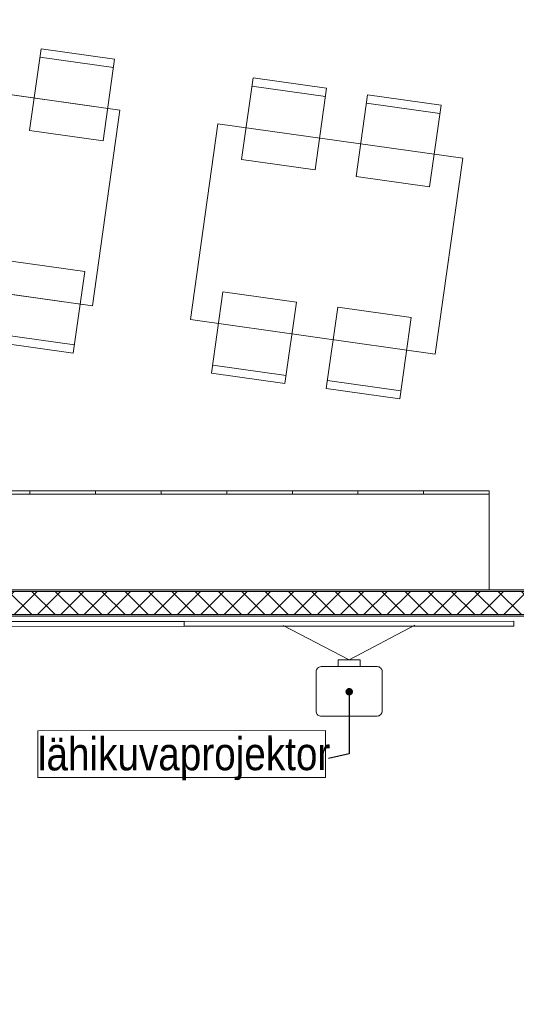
# Model space of a CAD drawing. Header units: millimetres. Extents: x 74467 to 235410, y -65 to 114857.
# Tile 232 of 256: x 124855 to 127867, y 75081 to 81055. Entities that reach past the tile are written whole.
import ezdxf

# ---------------------------------------------------------------- set-up
doc = ezdxf.new("R2010")
doc.units = ezdxf.units.MM
doc.header["$MEASUREMENT"] = 0
doc.linetypes.add('Wipeout_Contour', pattern=[1000, 0, -1000])
for name, color, linetype in [('1235 Vahelaed.AR', 7, 'Continuous'), ('1311 Siseseinad.AR', 7, 'Continuous'), ('1326 Seinapinnad.SA', 7, 'Continuous'), ('1330 Sisustus.SA', 7, 'Continuous'), ('1331 Sisseehitatud sisustus.SA', 7, 'Continuous'), ('9350 Netopind.AR', 7, 'Continuous')]:
    doc.layers.add(name, color=color, linetype=linetype)
doc.styles.add('GENERATED_STYLE_4', font='txt', dxfattribs={"width": 0.84})
doc.dimstyles.new('GENERATED_STYLE__5', dxfattribs={"dimtxt": 0.18, "dimasz": 91.2, "dimexe": 0.18, "dimexo": 0.0625, "dimgap": 0, "dimtad": 0, "dimtih": 1, "dimtoh": 1, "dimdec": 4, "dimzin": 0, "dimdsep": 46, "dimcen": 0.09, "dimadec": 0, "dimazin": 0, "dimtfac": 1, "dimtdec": 4, "dimtmove": 0, "dimatfit": 3, "dimldrblk": 'ARROWHEAD_11', "dimfxl": 0, "dimtolj": 1, "dimtzin": 0, "dimarcsym": 0})

# ---------------------------------------------------------------- blocks, each defined once
blk = doc.blocks.new('Slab_22_1', base_point=(124307.1, 88081.6))
at = {"color": 254, "linetype": 'Wipeout_Contour', "lineweight": 0, "ltscale": 742907.755518}
blk.add_wipeout([(124307.1, 88081.6), (121939.6, 71235.9), (126312.6, 71235.9), (129692.6, 71235.9), (129692.6, 87324.7)], dxfattribs=at).dxf.layer = '1235 Vahelaed.AR'
blk = doc.blocks.new('Kunstiklass_PK 112_22_1', base_point=(124191.6, 87159.7))
at = {"layer": '9350 Netopind.AR', "color": 7, "linetype": 'Continuous', "lineweight": 13, "flags": 128}
blk.add_lwpolyline([(122874.6, 77888.7), (122833.6, 77595.9), (123247.4, 77595.9), (129502.6, 77595.9), (129502.6, 87149.5), (124685.3, 87826.5), (124597.6, 87202.6), (124191.6, 87259.7), (123682.2, 83635.3), (124078.3, 83579.7), (124022.7, 83183.5), (123626.5, 83239.2), (122996.8, 78758.5), (123392.9, 78702.6), (123337.2, 78306.5), (122941.1, 78362.1)], close=True, dxfattribs=at)
blk = doc.blocks.new('Ainekabinet 2_PK 111_30_1', base_point=(123325, 77435.9))
at = {"layer": '9350 Netopind.AR', "color": 7, "linetype": 'Continuous', "lineweight": 13, "flags": 128}
blk.add_lwpolyline([(122085.9, 72277), (122006.6, 71712.5), (122412.6, 71655.4), (122383.1, 71445.9), (129502.6, 71445.9), (129502.6, 77435.9), (123225, 77435.9), (122810.9, 77435.9)], close=True, dxfattribs=at)
blk = doc.blocks.new('Wall_42_1', base_point=(129692.6, 77585.9))
at = {"layer": '1311 Siseseinad.AR', "linetype": 'Continuous', "lineweight": 13, "true_color": 0x50504f}
h = blk.add_hatch(dxfattribs=at)
h.set_pattern_fill('Plokk_õõnesbetoon_0001', color=251, style=0, pattern_type=2)
h.set_pattern_definition([(45, (0, 0), (-70.71068, 70.71068), []), (135, (0, 0), (70.71068, 70.71068), [])])
h.paths.add_polyline_path([(122814.4, 77445.9), (129502.6, 77445.9), (129502.6, 77585.9), (122833, 77585.9)])
at = {"layer": '1311 Siseseinad.AR', "color": 7, "linetype": 'Continuous', "lineweight": 15, "flags": 128}
for points in [[(129502.6, 77585.9), (122833, 77585.9)], [(122814.4, 77445.9), (129502.6, 77445.9)]]:
    blk.add_lwpolyline(points, dxfattribs=at)
blk = doc.blocks.new('Wall_270_1', base_point=(129502.6, 77445.9))
at = {"layer": '1326 Seinapinnad.SA', "linetype": 'Continuous', "lineweight": 0, "true_color": 0xfefefe}
blk.add_hatch(color=7, dxfattribs=at).paths.add_polyline_path([(122800.8, 77435.9), (129502.6, 77435.9), (129502.6, 77445.9), (122802.2, 77445.9)])
at = {"layer": '1326 Seinapinnad.SA', "color": 7, "linetype": 'Continuous', "lineweight": 15, "flags": 128}
for points in [[(129502.6, 77445.9), (122792.2, 77445.9)], [(122800.8, 77435.9), (129502.6, 77435.9)]]:
    blk.add_lwpolyline(points, dxfattribs=at)
blk = doc.blocks.new('Wall_271_1', base_point=(122811.8, 77585.9))
at = {"layer": '1326 Seinapinnad.SA', "linetype": 'Continuous', "lineweight": 0, "true_color": 0xfefefe}
blk.add_hatch(color=7, dxfattribs=at).paths.add_polyline_path([(122821.9, 77585.9), (129502.6, 77585.9), (129502.6, 77595.9), (122823.3, 77595.9)])
at = {"layer": '1326 Seinapinnad.SA', "color": 7, "linetype": 'Continuous', "lineweight": 15, "flags": 128}
for points in [[(122811.8, 77585.9), (129502.6, 77585.9)], [(129502.6, 77595.9), (122823.3, 77595.9)]]:
    blk.add_lwpolyline(points, dxfattribs=at)
blk = doc.blocks.new('Chair 10 24[184]_1', base_point=(124734.4, 79094.7))
at = {"layer": '1330 Sisustus.SA', "color": 253, "linetype": 'Continuous', "lineweight": 13, "true_color": 0xa5a6a4}
blk.add_line((124741.4, 79144.2), (125187, 79081.6), dxfattribs=at)
at = {"layer": '1330 Sisustus.SA', "color": 253, "linetype": 'Continuous', "lineweight": 13, "true_color": 0xa5a6a4, "flags": 128}
blk.add_lwpolyline([(124804, 79589.8), (125249.6, 79527.2), (125180.1, 79032.1), (124734.4, 79094.7)], close=True, dxfattribs=at)
blk = doc.blocks.new('Cupboard 24[467]_1', base_point=(127702.6, 78195.9))
at = {"layer": '1331 Sisseehitatud sisustus.SA', "color": 253, "linetype": 'Continuous', "lineweight": 13, "true_color": 0xa5a6a4}
for p, q in [((127702.6, 78175.9), (122927.8, 78175.9)), ((123325.7, 78195.9), (123325.7, 78175.9)), ((123723.6, 78195.9), (123723.6, 78175.9)), ((124121.5, 78195.9), (124121.5, 78175.9)), ((124519.4, 78195.9), (124519.4, 78175.9)), ((124917.3, 78195.9), (124917.3, 78175.9)), ((125315.2, 78195.9), (125315.2, 78175.9)), ((125713.1, 78195.9), (125713.1, 78175.9)), ((126111, 78195.9), (126111, 78175.9)), ((126508.9, 78195.9), (126508.9, 78175.9)), ((126906.8, 78195.9), (126906.8, 78175.9)), ((127304.7, 78195.9), (127304.7, 78175.9)), ((127702.6, 78195.9), (127702.6, 78175.9))]:
    blk.add_line(p, q, dxfattribs=at)
at = {"layer": '1331 Sisseehitatud sisustus.SA', "color": 253, "linetype": 'Continuous', "lineweight": 13, "true_color": 0xa5a6a4, "flags": 128}
blk.add_lwpolyline([(127702.6, 78195.9), (122927.8, 78195.9), (122927.8, 77595.9), (127702.6, 77595.9)], close=True, dxfattribs=at)
blk = doc.blocks.new('Chair 10 24[506]_1', base_point=(124984.9, 80877.2))
at = {"layer": '1330 Sisustus.SA', "color": 253, "linetype": 'Continuous', "lineweight": 13, "true_color": 0xa5a6a4}
blk.add_line((124978, 80827.7), (125423.6, 80765), dxfattribs=at)
at = {"layer": '1330 Sisustus.SA', "color": 253, "linetype": 'Continuous', "lineweight": 13, "true_color": 0xa5a6a4, "flags": 128}
blk.add_lwpolyline([(124915.4, 80382), (125361, 80319.4), (125430.6, 80814.6), (124984.9, 80877.2)], close=True, dxfattribs=at)
blk = doc.blocks.new('Chair 10 24[508]_1', base_point=(126715, 78816.4))
at = {"layer": '1330 Sisustus.SA', "color": 253, "linetype": 'Continuous', "lineweight": 13, "true_color": 0xa5a6a4}
blk.add_line((126721.9, 78865.9), (127167.5, 78803.2), dxfattribs=at)
at = {"layer": '1330 Sisustus.SA', "color": 253, "linetype": 'Continuous', "lineweight": 13, "true_color": 0xa5a6a4, "flags": 128}
blk.add_lwpolyline([(126784.6, 79311.5), (127230.2, 79248.9), (127160.6, 78753.7), (126715, 78816.4)], close=True, dxfattribs=at)
blk = doc.blocks.new('Chair 10 24[509]_1', base_point=(126018.7, 78909.5))
at = {"layer": '1330 Sisustus.SA', "color": 253, "linetype": 'Continuous', "lineweight": 13, "true_color": 0xa5a6a4}
blk.add_line((126025.7, 78959), (126471.3, 78896.3), dxfattribs=at)
at = {"layer": '1330 Sisustus.SA', "color": 253, "linetype": 'Continuous', "lineweight": 13, "true_color": 0xa5a6a4, "flags": 128}
blk.add_lwpolyline([(126088.3, 79404.6), (126533.9, 79342), (126464.3, 78846.8), (126018.7, 78909.5)], close=True, dxfattribs=at)
blk = doc.blocks.new('Chair 10 24[510]_1', base_point=(126965.5, 80598.8))
at = {"layer": '1330 Sisustus.SA', "color": 253, "linetype": 'Continuous', "lineweight": 13, "true_color": 0xa5a6a4}
blk.add_line((126958.5, 80549.3), (127404.1, 80486.7), dxfattribs=at)
at = {"layer": '1330 Sisustus.SA', "color": 253, "linetype": 'Continuous', "lineweight": 13, "true_color": 0xa5a6a4, "flags": 128}
blk.add_lwpolyline([(126895.9, 80103.7), (127341.5, 80041.1), (127411.1, 80536.2), (126965.5, 80598.8)], close=True, dxfattribs=at)
blk = doc.blocks.new('Chair 10 24[511]_1', base_point=(126270.5, 80701.3))
at = {"layer": '1330 Sisustus.SA', "color": 253, "linetype": 'Continuous', "lineweight": 13, "true_color": 0xa5a6a4}
blk.add_line((126263.6, 80651.7), (126709.2, 80589.1), dxfattribs=at)
at = {"layer": '1330 Sisustus.SA', "color": 253, "linetype": 'Continuous', "lineweight": 13, "true_color": 0xa5a6a4, "flags": 128}
blk.add_lwpolyline([(126200.9, 80206.1), (126646.6, 80143.5), (126716.1, 80638.6), (126270.5, 80701.3)], close=True, dxfattribs=at)
blk = doc.blocks.new('Digital Board 24[566]_1', base_point=(127853.2, 77406.3))
at = {"layer": '1330 Sisustus.SA', "color": 253, "linetype": 'Continuous', "lineweight": 13, "true_color": 0xa5a6a4, "flags": 128}
blk.add_lwpolyline([(127853.2, 77376.3), (125853.2, 77374.5), (125853.2, 77404.5), (127853.2, 77406.3)], close=True, dxfattribs=at)
blk = doc.blocks.new('Digital Board 24[567]_1', base_point=(125853.2, 77404.5))
at = {"layer": '1330 Sisustus.SA', "color": 253, "linetype": 'Continuous', "lineweight": 13, "true_color": 0xa5a6a4, "flags": 128}
blk.add_lwpolyline([(125853.2, 77374.5), (123853.2, 77372.7), (123853.2, 77402.7), (125853.2, 77404.5)], close=True, dxfattribs=at)
blk = doc.blocks.new('ARROWHEAD_11')
at = {"color": 0, "linetype": 'Continuous', "lineweight": 0}
blk.add_line((0, 0), (-1, 0), dxfattribs=at)
at = {"color": 0, "linetype": 'Continuous', "lineweight": 0, "const_width": 0.25, "flags": 128}
blk.add_lwpolyline([(-0.125, 0, 1), (0.125, 0, 1)], format="xyb", close=True, dxfattribs=at)
blk = doc.blocks.new('Dining Table 01 24[737]_1', base_point=(125463.1, 80507))
at = {"layer": '1330 Sisustus.SA', "color": 253, "linetype": 'Continuous', "lineweight": 13, "true_color": 0xa5a6a4}
for p, q in [((123977.7, 80715.8), (123810.7, 79527.5)), ((125463.1, 80507), (123977.7, 80715.8)), ((125296.1, 79318.7), (125463.1, 80507)), ((123810.7, 79527.5), (125296.1, 79318.7))]:
    blk.add_line(p, q, dxfattribs=at)
at = {"layer": '1330 Sisustus.SA', "color": 253, "linetype": 'Continuous', "lineweight": 13, "true_color": 0xa5a6a4, "flags": 128}
blk.add_lwpolyline([(125463.1, 80507), (123977.7, 80715.8), (123810.7, 79527.5), (125296.1, 79318.7)], close=True, dxfattribs=at)
blk = doc.blocks.new('Dining Table 01 24[748]_1', base_point=(127542.6, 80214.8))
at = {"layer": '1330 Sisustus.SA', "color": 253, "linetype": 'Continuous', "lineweight": 13, "true_color": 0xa5a6a4}
for p, q in [((126057.2, 80423.5), (125890.2, 79235.2)), ((127542.6, 80214.8), (126057.2, 80423.5)), ((127375.6, 79026.4), (127542.6, 80214.8)), ((125890.2, 79235.2), (127375.6, 79026.4))]:
    blk.add_line(p, q, dxfattribs=at)
at = {"layer": '1330 Sisustus.SA', "color": 253, "linetype": 'Continuous', "lineweight": 13, "true_color": 0xa5a6a4, "flags": 128}
blk.add_lwpolyline([(127542.6, 80214.8), (126057.2, 80423.5), (125890.2, 79235.2), (127375.6, 79026.4)], close=True, dxfattribs=at)

msp = doc.modelspace()

# ---------------------------------------------------------------- block references
at = {"layer": '1235 Vahelaed.AR', "color": 7, "linetype": 'Continuous', "lineweight": 13}
msp.add_blockref('Slab_22_1', (124307.1, 88081.6), dxfattribs=at)

# ---------------------------------------------------------------- next in the draw order: linework, layer by layer
at = {"layer": '1330 Sisustus.SA', "color": 253, "linetype": 'Continuous', "lineweight": 13, "true_color": 0xa5a6a4, "flags": 128}
for points in [[(126853.4, 77170.3), (126454, 77379.8)], [(126853.4, 77170.3), (127252.4, 77380.5)]]:
    msp.add_lwpolyline(points, dxfattribs=at)
msp.add_lwpolyline([(127023.7, 76830), (126684.3, 76829.6, -0.414214), (126653.7, 76854.6), (126653.5, 77099.6, -0.414214), (126683.4, 77129.6), (127023.4, 77130, -0.414214), (127053.5, 77100), (127053.7, 76860, -0.414214)], format="xyb", close=True, dxfattribs=at)
for points in [[(126919.6, 77129.9), (126787.3, 77129.7), (126787.2, 77170.2), (126919.6, 77170.4)], [(124965.2, 76740.3), (126710.2, 76741.8), (126710.4, 76458.1), (124965.5, 76456.6)]]:
    msp.add_lwpolyline(points, close=True, dxfattribs=at)
at = {"layer": '9350 Netopind.AR', "color": 253, "linetype": 'Continuous', "lineweight": 0, "true_color": 0xbbb393, "flags": 128}
for points in [[(122874.6, 77888.7), (122833.6, 77595.9), (123247.4, 77595.9), (129502.6, 77595.9), (129502.6, 87149.5), (124685.3, 87826.5), (124597.6, 87202.6), (124191.6, 87259.7), (123682.2, 83635.3), (124078.3, 83579.7), (124022.7, 83183.5), (123626.5, 83239.2), (122996.8, 78758.5), (123392.9, 78702.6), (123337.2, 78306.5), (122941.1, 78362.1)], [(122085.9, 72277), (122006.6, 71712.5), (122412.6, 71655.4), (122383.1, 71445.9), (129502.6, 71445.9), (129502.6, 77435.9), (123225, 77435.9), (122810.9, 77435.9)]]:
    msp.add_lwpolyline(points, close=True, dxfattribs=at)

# ---------------------------------------------------------------- next in the draw order: block references
at = {"layer": '1311 Siseseinad.AR', "color": 7, "lineweight": 15}
msp.add_blockref('Wall_42_1', (129692.6, 77585.9), dxfattribs=at)
at = {"layer": '1326 Seinapinnad.SA', "color": 7, "lineweight": 15}
for name, p in [('Wall_271_1', (122811.8, 77585.9)), ('Wall_270_1', (129502.6, 77445.9))]:
    msp.add_blockref(name, p, dxfattribs=at)
at = {"layer": '1330 Sisustus.SA', "color": 253, "linetype": 'Continuous', "lineweight": 13, "true_color": 0xa5a6a4}
for name, p in [('Chair 10 24[506]_1', (124984.9, 80877.2)), ('Dining Table 01 24[737]_1', (125463.1, 80507)), ('Chair 10 24[511]_1', (126270.5, 80701.3)), ('Chair 10 24[510]_1', (126965.5, 80598.8)), ('Dining Table 01 24[748]_1', (127542.6, 80214.8)), ('Chair 10 24[184]_1', (124734.4, 79094.7)), ('Chair 10 24[509]_1', (126018.7, 78909.5)), ('Chair 10 24[508]_1', (126715, 78816.4)), ('Digital Board 24[567]_1', (125853.2, 77404.5)), ('Digital Board 24[566]_1', (127853.2, 77406.3))]:
    msp.add_blockref(name, p, dxfattribs=at)
at = {"layer": '1331 Sisseehitatud sisustus.SA', "color": 253, "linetype": 'Continuous', "lineweight": 13, "true_color": 0xa5a6a4}
msp.add_blockref('Cupboard 24[467]_1', (127702.6, 78195.9), dxfattribs=at)
at = {"layer": '9350 Netopind.AR', "color": 12, "linetype": 'Continuous', "lineweight": 13, "true_color": 0xdf0000}
for name, p in [('Kunstiklass_PK 112_22_1', (124191.6, 87159.7)), ('Ainekabinet 2_PK 111_30_1', (123325, 77435.9))]:
    msp.add_blockref(name, p, dxfattribs=at)

# ---------------------------------------------------------------- next in the draw order: texts
at = {"layer": '1330 Sisustus.SA', "color": 253, "linetype": 'Continuous', "lineweight": 13, "true_color": 0xa5a6a4, "insert": (124965.4, 76570), "char_height": 200, "attachment_point": 4, "rotation": 0.0512, "style": 'GENERATED_STYLE_4'}
msp.add_mtext('\\A1;{\\pql;\\fArial|b0|i0|c0|p34;lähikuvaprojektor}', dxfattribs=at)

# ---------------------------------------------------------------- next in the draw order: leaders
at = {"layer": '1330 Sisustus.SA', "color": 253, "linetype": 'Continuous', "lineweight": 13, "true_color": 0xa5a6a4, "annotation_type": 0, "has_hookline": 1, "hookline_direction": 1, "text_width": 1762.4, "horizontal_direction": (1, 0.000894, 0)}
msp.add_leader([(126853.9, 76977.3), (126854.2, 76600.1), (126727.8, 76571.6)], dimstyle='GENERATED_STYLE__5', dxfattribs=at)

doc.saveas('drawing.dxf')
